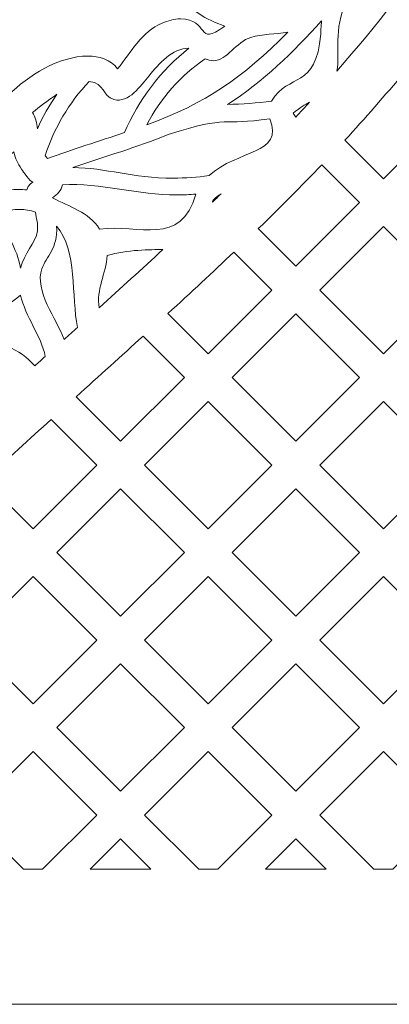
# Model space of a CAD drawing. Header units: millimetres. Extents: x -402 to 376, y -181 to 231.
# Tile 13 of 23: x -45 to -21, y -130 to -64. Entities that reach past the tile are written whole.
import ezdxf

# ---------------------------------------------------------------- set-up
doc = ezdxf.new("R2010")
doc.units = ezdxf.units.MM
doc.header["$MEASUREMENT"] = 0
doc.layers.add('Layer 1', color=7, linetype='Continuous')

msp = doc.modelspace()

# ---------------------------------------------------------------- linework, layer by layer
at = {"layer": 'Layer 1', "lineweight": 15}
for points, knots in [([(-174.5585, 23.9416), (-174.5585, 23.9416), (50.4421, 23.9416), (50.4421, 23.9416), (50.4421, 23.9416), (50.4421, 23.9416), (50.4421, 21.0256), (50.4421, 21.0256), (50.4421, 21.0256), (50.4421, 21.0256), (48.1917, 21.0256), (48.1917, 21.0256), (48.1917, 21.0256), (48.1917, 21.0256), (48.1917, 17.6509), (48.1917, 17.6509), (48.1917, 17.6509), (48.1917, 17.6509), (50.4421, 17.6509), (50.4421, 17.6509), (50.4421, 17.6509), (50.4421, 17.6509), (50.4421, -129.6201), (50.4421, -129.6201), (50.4421, -129.6201), (50.4421, -129.6201), (-174.5585, -129.6201), (-174.5585, -129.6201), (-174.5585, -129.6201), (-174.5585, -129.6201), (-174.5585, 17.6509), (-174.5585, 17.6509), (-174.5585, 17.6509), (-174.5585, 17.6509), (-172.3081, 17.6509), (-172.3081, 17.6509), (-172.3081, 17.6509), (-172.3081, 17.6509), (-172.3081, 21.0256), (-172.3081, 21.0256), (-172.3081, 21.0256), (-172.3081, 21.0256), (-174.5585, 21.0256), (-174.5585, 21.0256), (-174.5585, 21.0256), (-174.5585, 21.0256), (-174.5585, 23.9416), (-174.5585, 23.9416)], [0, 0, 0, 0, 0.0769231, 0.0769231, 0.0769231, 0.0769231, 0.1538462, 0.1538462, 0.1538462, 0.1538462, 0.2307692, 0.2307692, 0.2307692, 0.2307692, 0.3076923, 0.3076923, 0.3076923, 0.3076923, 0.3846154, 0.3846154, 0.3846154, 0.3846154, 0.4615385, 0.4615385, 0.4615385, 0.4615385, 0.5384615, 0.5384615, 0.5384615, 0.5384615, 0.6153846, 0.6153846, 0.6153846, 0.6153846, 0.6923077, 0.6923077, 0.6923077, 0.6923077, 0.7692308, 0.7692308, 0.7692308, 0.7692308, 0.8461538, 0.8461538, 0.8461538, 0.8461538, 1, 1, 1, 1]), ([(-19.5677, -54.5158), (-18.9214, -54.5158), (-17.6317, -54.5197), (-18.0409, -55.6045), (-18.0409, -55.6045), (-19.1144, -58.4376), (-21.297, -61.0157), (-23.7252, -62.7976), (-23.7252, -62.7976), (-24.5535, -64.6663), (-24.1016, -66.1726), (-24.3207, -67.4155), (-24.3207, -67.4155), (-19.0456, -61.3106), (-14.6634, -55.209), (-11.4884, -47.7661), (-11.4884, -47.7661), (-12.3414, -46.4058), (-13.047, -45.0349), (-13.193, -43.4086), (-13.193, -43.4086), (-13.6558, -42.207), (-14.965, -41.0287), (-14.9939, -40.7684), (-14.9939, -40.7684), (-17.56, -47.9933), (-25.1903, -48.448), (-30.4915, -50.8254), (-30.4915, -50.8254), (-31.1998, -51.1796), (-31.7936, -56.4158), (-31.7936, -57.3063), (-31.7936, -57.3063), (-31.7936, -61.2955), (-30.0092, -61.7573), (-28.6669, -61.7573), (-28.6669, -61.7573), (-24.0713, -61.7573), (-21.8759, -54.5158), (-19.5677, -54.5158)], [0, 0, 0, 0, 0.0909091, 0.0909091, 0.0909091, 0.0909091, 0.1818182, 0.1818182, 0.1818182, 0.1818182, 0.2727273, 0.2727273, 0.2727273, 0.2727273, 0.3636364, 0.3636364, 0.3636364, 0.3636364, 0.4545455, 0.4545455, 0.4545455, 0.4545455, 0.5454545, 0.5454545, 0.5454545, 0.5454545, 0.6363636, 0.6363636, 0.6363636, 0.6363636, 0.7272727, 0.7272727, 0.7272727, 0.7272727, 0.8181818, 0.8181818, 0.8181818, 0.8181818, 1, 1, 1, 1]), ([(-38.6248, -47.2052), (-38.7652, -47.7192), (-38.9056, -48.3076), (-39.0449, -48.9634), (-39.0449, -48.9634), (-40.1516, -54.1972), (-44.3793, -63.4979), (-49.7193, -65.4875), (-49.7193, -65.4875), (-49.4145, -65.9659), (-49.1266, -66.4524), (-48.8236, -66.9318), (-48.8236, -66.9318), (-48.082, -67.2599), (-48.0573, -67.9228), (-48.3424, -68.5923), (-48.3424, -68.5923), (-47.6259, -68.7027), (-46.8805, -68.8005), (-46.1901, -69.0238), (-46.1901, -69.0238), (-44.8989, -67.6952), (-42.8249, -66.4122), (-40.915, -66.4122), (-40.915, -66.4122), (-40.1583, -66.4122), (-39.4005, -66.6326), (-38.9292, -67.2624), (-38.9292, -67.2624), (-38.0212, -66.1599), (-37.3459, -64.7904), (-35.9553, -64.2101), (-35.9553, -64.2101), (-35.5806, -64.0531), (-35.1601, -63.9261), (-34.7495, -63.9261), (-34.7495, -63.9261), (-32.775, -63.9261), (-33.7353, -65.8664), (-31.795, -64.4126), (-31.795, -64.4126), (-35.5584, -63.1765), (-37.1706, -59.2949), (-37.9093, -55.7188), (-37.9093, -55.7188), (-38.4399, -53.1967), (-37.7827, -49.8771), (-36.9642, -47.4627), (-36.9642, -47.4627), (-37.5361, -47.4916), (-38.0804, -47.3636), (-38.6248, -47.2052)], [0, 0, 0, 0, 0.0714286, 0.0714286, 0.0714286, 0.0714286, 0.1428571, 0.1428571, 0.1428571, 0.1428571, 0.2142857, 0.2142857, 0.2142857, 0.2142857, 0.2857143, 0.2857143, 0.2857143, 0.2857143, 0.3571429, 0.3571429, 0.3571429, 0.3571429, 0.4285714, 0.4285714, 0.4285714, 0.4285714, 0.5, 0.5, 0.5, 0.5, 0.5714286, 0.5714286, 0.5714286, 0.5714286, 0.6428571, 0.6428571, 0.6428571, 0.6428571, 0.7142857, 0.7142857, 0.7142857, 0.7142857, 0.7857143, 0.7857143, 0.7857143, 0.7857143, 0.8571429, 0.8571429, 0.8571429, 0.8571429, 1, 1, 1, 1]), ([(-25.3388, -64.0683), (-27.2297, -66.1285), (-29.2472, -68.1319), (-31.6119, -69.6425), (-31.6119, -69.6425), (-30.628, -69.5995), (-29.6451, -69.5611), (-28.6711, -69.4055), (-28.6711, -69.4055), (-27.5133, -67.4994), (-25.7138, -68.6597), (-25.3966, -64.9541), (-25.3966, -64.9541), (-25.4037, -64.4705), (-25.3652, -64.5022), (-25.3388, -64.0683)], [0, 0, 0, 0, 0.2, 0.2, 0.2, 0.2, 0.4, 0.4, 0.4, 0.4, 0.6, 0.6, 0.6, 0.6, 1, 1, 1, 1]), ([(-33.0946, -66.5942), (-34.74, -67.7298), (-36.0657, -69.2192), (-36.9861, -70.9916), (-36.9861, -70.9916), (-33.0519, -69.5487), (-30.6044, -67.8839), (-27.592, -64.8137), (-27.592, -64.8137), (-28.408, -64.964), (-29.2649, -64.9266), (-30.06, -65.1623), (-30.06, -65.1623), (-31.04, -65.4544), (-31.6144, -66.717), (-32.5475, -66.717), (-32.5475, -66.717), (-32.7376, -66.717), (-32.921, -66.6686), (-33.0946, -66.5942)], [0, 0, 0, 0, 0.1666667, 0.1666667, 0.1666667, 0.1666667, 0.3333333, 0.3333333, 0.3333333, 0.3333333, 0.5, 0.5, 0.5, 0.5, 0.6666667, 0.6666667, 0.6666667, 0.6666667, 1, 1, 1, 1]), ([(-40.8197, -68.1044), (-42.18, -69.5402), (-43.1541, -71.2064), (-43.7453, -73.0532), (-43.7453, -73.0532), (-43.697, -73.1192), (-43.6462, -73.1827), (-43.5926, -73.2458), (-43.5926, -73.2458), (-41.9031, -72.6066), (-40.1763, -72.0869), (-38.4646, -71.5098), (-38.4646, -71.5098), (-37.5513, -69.3695), (-36.023, -67.3177), (-34.1819, -65.8886), (-34.1819, -65.8886), (-35.2896, -65.8886), (-36.1828, -66.936), (-36.8358, -67.7227), (-36.8358, -67.7227), (-37.3749, -68.3732), (-38.1838, -69.5734), (-39.173, -69.3049), (-39.173, -69.3049), (-39.9791, -69.0869), (-39.7462, -68.2106), (-40.8197, -68.1044)], [0, 0, 0, 0, 0.125, 0.125, 0.125, 0.125, 0.25, 0.25, 0.25, 0.25, 0.375, 0.375, 0.375, 0.375, 0.5, 0.5, 0.5, 0.5, 0.625, 0.625, 0.625, 0.625, 0.75, 0.75, 0.75, 0.75, 1, 1, 1, 1]), ([(-19.8309, -67.4885), (-19.8309, -67.4885), (-16.9797, -70.3396), (-16.9797, -70.3396), (-16.9797, -70.3396), (-16.9797, -70.3396), (-21.2226, -74.5825), (-21.2226, -74.5825), (-21.2226, -74.5825), (-21.2226, -74.5825), (-23.7901, -72.0153), (-23.7901, -72.0153), (-23.7901, -72.0153), (-22.445, -70.5534), (-21.1291, -69.0541), (-19.8309, -67.4885)], [0, 0, 0, 0, 0.2, 0.2, 0.2, 0.2, 0.4, 0.4, 0.4, 0.4, 0.6, 0.6, 0.6, 0.6, 1, 1, 1, 1]), ([(-42.9653, -68.956), (-43.6159, -69.4083), (-44.1521, -69.8076), (-44.5955, -70.1647), (-44.5955, -70.1647), (-44.3987, -70.498), (-44.3034, -70.8744), (-44.2731, -71.259), (-44.2731, -71.259), (-43.9108, -70.4515), (-43.474, -69.6796), (-42.9653, -68.956)], [0, 0, 0, 0, 0.25, 0.25, 0.25, 0.25, 0.5, 0.5, 0.5, 0.5, 1, 1, 1, 1]), ([(-26.1534, -69.4866), (-26.4345, -69.6425), (-26.7788, -69.8574), (-27.2364, -70.2102), (-27.2364, -70.2102), (-27.1757, -70.2984), (-27.1178, -70.388), (-27.0586, -70.4776), (-27.0586, -70.4776), (-26.7555, -70.1481), (-26.4539, -69.8189), (-26.1534, -69.4866)], [0, 0, 0, 0, 0.25, 0.25, 0.25, 0.25, 0.5, 0.5, 0.5, 0.5, 1, 1, 1, 1]), ([(-28.7911, -70.5838), (-32.0529, -71.0978), (-31.4037, -70.2941), (-35.5542, -71.6407), (-35.5542, -71.6407), (-37.6338, -72.4824), (-39.7903, -73.1111), (-41.9098, -73.8413), (-41.9098, -73.8413), (-39.6898, -73.8579), (-37.9506, -74.5469), (-35.2208, -74.5469), (-35.2208, -74.5469), (-34.4228, -74.5469), (-33.6266, -74.4862), (-32.8353, -74.3786), (-32.8353, -74.3786), (-30.9391, -72.6133), (-27.8262, -73.0243), (-28.7911, -70.5838)], [0, 0, 0, 0, 0.1666667, 0.1666667, 0.1666667, 0.1666667, 0.3333333, 0.3333333, 0.3333333, 0.3333333, 0.5, 0.5, 0.5, 0.5, 0.6666667, 0.6666667, 0.6666667, 0.6666667, 1, 1, 1, 1]), ([(-45.8454, -72.7872), (-46.3266, -73.2956), (-46.8861, -73.7503), (-47.4509, -74.1045), (-47.4509, -74.1045), (-47.0787, -74.5014), (-46.9108, -74.9631), (-46.8226, -75.4909), (-46.8226, -75.4909), (-46.3954, -75.3625), (-45.9488, -75.2993), (-45.5025, -75.2993), (-45.5025, -75.2993), (-45.3233, -75.2993), (-45.1441, -75.3089), (-44.9663, -75.3297), (-44.9663, -75.3297), (-44.9236, -74.9907), (-44.5433, -74.81), (-44.5514, -74.81), (-44.5514, -74.81), (-44.7514, -74.81), (-45.2171, -74.1101), (-45.3219, -73.9489), (-45.3219, -73.9489), (-45.6083, -73.5132), (-45.7202, -73.297), (-45.8454, -72.7872)], [0, 0, 0, 0, 0.125, 0.125, 0.125, 0.125, 0.25, 0.25, 0.25, 0.25, 0.375, 0.375, 0.375, 0.375, 0.5, 0.5, 0.5, 0.5, 0.625, 0.625, 0.625, 0.625, 0.75, 0.75, 0.75, 0.75, 1, 1, 1, 1]), ([(-25.3307, -73.6564), (-25.3307, -73.6564), (-22.8129, -76.1742), (-22.8129, -76.1742), (-22.8129, -76.1742), (-22.8129, -76.1742), (-27.0561, -80.4174), (-27.0561, -80.4174), (-27.0561, -80.4174), (-27.0561, -80.4174), (-29.557, -77.9148), (-29.557, -77.9148), (-29.557, -77.9148), (-28.1088, -76.5065), (-26.7019, -75.0954), (-25.3307, -73.6564)], [0, 0, 0, 0, 0.2, 0.2, 0.2, 0.2, 0.4, 0.4, 0.4, 0.4, 0.6, 0.6, 0.6, 0.6, 1, 1, 1, 1]), ([(-33.7091, -75.6094), (-34.135, -75.6465), (-34.5622, -75.663), (-34.9894, -75.663), (-34.9894, -75.663), (-37.5498, -75.663), (-40.0577, -74.8612), (-42.6058, -74.9864), (-42.6058, -74.9864), (-42.6746, -75.3724), (-42.9473, -75.6507), (-43.2617, -75.8603), (-43.2617, -75.8603), (-42.1261, -76.472), (-40.8681, -76.7874), (-40.1226, -77.9409), (-40.1226, -77.9409), (-37.511, -77.6061), (-34.7001, -79.151), (-33.7091, -75.6094)], [0, 0, 0, 0, 0.1666667, 0.1666667, 0.1666667, 0.1666667, 0.3333333, 0.3333333, 0.3333333, 0.3333333, 0.5, 0.5, 0.5, 0.5, 0.6666667, 0.6666667, 0.6666667, 0.6666667, 1, 1, 1, 1]), ([(-32.0402, -75.5943), (-32.4649, -75.8641), (-32.6039, -76.0229), (-32.6138, -76.1538), (-32.6138, -76.1538), (-32.4222, -75.9675), (-32.2307, -75.7802), (-32.0402, -75.5943)], [0, 0, 0, 0, 0.3333333, 0.3333333, 0.3333333, 0.3333333, 1, 1, 1, 1]), ([(-45.4485, -76.6346), (-45.8567, -76.6346), (-46.2659, -76.7048), (-46.6766, -76.8276), (-46.6766, -76.8276), (-46.5055, -78.1724), (-45.5755, -79.2444), (-45.3977, -80.5427), (-45.3977, -80.5427), (-45.1674, -79.556), (-44.3712, -78.9015), (-44.2636, -78.0538), (-44.2636, -78.0538), (-44.211, -77.628), (-44.3408, -77.2202), (-44.4054, -76.8053), (-44.4054, -76.8053), (-44.743, -76.6896), (-45.0929, -76.6346), (-45.4485, -76.6346)], [0, 0, 0, 0, 0.1666667, 0.1666667, 0.1666667, 0.1666667, 0.3333333, 0.3333333, 0.3333333, 0.3333333, 0.5, 0.5, 0.5, 0.5, 0.6666667, 0.6666667, 0.6666667, 0.6666667, 1, 1, 1, 1]), ([(-42.9914, -77.7522), (-42.8994, -79.261), (-43.6808, -79.7584), (-43.9757, -80.5938), (-43.9757, -80.5938), (-44.4784, -82.0268), (-42.9957, -83.9629), (-42.4845, -85.2971), (-42.4845, -85.2971), (-42.1896, -85.0311), (-41.8932, -84.7651), (-41.5983, -84.4991), (-41.5983, -84.4991), (-42.0146, -82.4512), (-41.604, -79.3411), (-42.9914, -77.7522)], [0, 0, 0, 0, 0.2, 0.2, 0.2, 0.2, 0.4, 0.4, 0.4, 0.4, 0.6, 0.6, 0.6, 0.6, 1, 1, 1, 1]), ([(-21.2226, -77.7645), (-21.2226, -77.7645), (-16.9797, -82.0074), (-16.9797, -82.0074), (-16.9797, -82.0074), (-16.9797, -82.0074), (-21.2226, -86.2506), (-21.2226, -86.2506), (-21.2226, -86.2506), (-21.2226, -86.2506), (-25.4658, -82.0074), (-25.4658, -82.0074), (-25.4658, -82.0074), (-25.4658, -82.0074), (-21.2226, -77.7645), (-21.2226, -77.7645)], [0, 0, 0, 0, 0.2, 0.2, 0.2, 0.2, 0.4, 0.4, 0.4, 0.4, 0.6, 0.6, 0.6, 0.6, 1, 1, 1, 1]), ([(-35.9112, -79.2956), (-36.7589, -79.3326), (-38.2582, -79.2914), (-39.6249, -79.7091), (-39.6249, -79.7091), (-39.6856, -80.8665), (-40.3872, -82.0254), (-40.1445, -83.1829), (-40.1445, -83.1829), (-38.7239, -81.8973), (-37.3114, -80.6033), (-35.9112, -79.2956)], [0, 0, 0, 0, 0.25, 0.25, 0.25, 0.25, 0.5, 0.5, 0.5, 0.5, 1, 1, 1, 1]), ([(-31.179, -79.4748), (-31.179, -79.4748), (-28.6475, -82.0074), (-28.6475, -82.0074), (-28.6475, -82.0074), (-28.6475, -82.0074), (-32.8893, -86.2506), (-32.8893, -86.2506), (-32.8893, -86.2506), (-32.8893, -86.2506), (-35.5722, -83.5674), (-35.5722, -83.5674), (-35.5722, -83.5674), (-34.0591, -82.1813), (-32.5972, -80.8238), (-31.179, -79.4748)], [0, 0, 0, 0, 0.2, 0.2, 0.2, 0.2, 0.4, 0.4, 0.4, 0.4, 0.6, 0.6, 0.6, 0.6, 1, 1, 1, 1]), ([(-48.5466, -85.2791), (-46.9369, -85.2791), (-45.4309, -85.9557), (-44.4371, -87.0525), (-44.4371, -87.0525), (-44.2057, -86.8458), (-43.9767, -86.6376), (-43.7453, -86.4309), (-43.7453, -86.4309), (-44.0156, -85.0653), (-45.0654, -83.8154), (-45.3854, -82.345), (-45.3854, -82.345), (-46.7027, -83.4171), (-48.5533, -84.6836), (-50.3296, -84.5665), (-50.3296, -84.5665), (-50.4647, -84.9633), (-50.6203, -85.3535), (-50.8009, -85.7338), (-50.8009, -85.7338), (-50.0844, -85.4346), (-49.3224, -85.2791), (-48.5466, -85.2791)], [0, 0, 0, 0, 0.1428571, 0.1428571, 0.1428571, 0.1428571, 0.2857143, 0.2857143, 0.2857143, 0.2857143, 0.4285714, 0.4285714, 0.4285714, 0.4285714, 0.5714286, 0.5714286, 0.5714286, 0.5714286, 0.7142857, 0.7142857, 0.7142857, 0.7142857, 1, 1, 1, 1]), ([(-27.0561, -83.5991), (-27.0561, -83.5991), (-22.8129, -87.8409), (-22.8129, -87.8409), (-22.8129, -87.8409), (-22.8129, -87.8409), (-27.0561, -92.0838), (-27.0561, -92.0838), (-27.0561, -92.0838), (-27.0561, -92.0838), (-31.299, -87.8409), (-31.299, -87.8409), (-31.299, -87.8409), (-31.299, -87.8409), (-27.0561, -83.5991), (-27.0561, -83.5991)], [0, 0, 0, 0, 0.2, 0.2, 0.2, 0.2, 0.4, 0.4, 0.4, 0.4, 0.6, 0.6, 0.6, 0.6, 1, 1, 1, 1]), ([(-37.2355, -85.0875), (-37.2355, -85.0875), (-34.4807, -87.8409), (-34.4807, -87.8409), (-34.4807, -87.8409), (-34.4807, -87.8409), (-38.7239, -92.0838), (-38.7239, -92.0838), (-38.7239, -92.0838), (-38.7239, -92.0838), (-41.6865, -89.1208), (-41.6865, -89.1208), (-41.6865, -89.1208), (-40.1502, -87.7305), (-38.6689, -86.391), (-37.2355, -85.0875)], [0, 0, 0, 0, 0.2, 0.2, 0.2, 0.2, 0.4, 0.4, 0.4, 0.4, 0.6, 0.6, 0.6, 0.6, 1, 1, 1, 1]), ([(-32.8893, -89.4323), (-32.8893, -89.4323), (-28.6475, -93.6755), (-28.6475, -93.6755), (-28.6475, -93.6755), (-28.6475, -93.6755), (-32.8893, -97.917), (-32.8893, -97.917), (-32.8893, -97.917), (-32.8893, -97.917), (-37.1322, -93.6755), (-37.1322, -93.6755), (-37.1322, -93.6755), (-37.1322, -93.6755), (-32.8893, -89.4323), (-32.8893, -89.4323)], [0, 0, 0, 0, 0.2, 0.2, 0.2, 0.2, 0.4, 0.4, 0.4, 0.4, 0.6, 0.6, 0.6, 0.6, 1, 1, 1, 1]), ([(-21.2226, -89.4323), (-21.2226, -89.4323), (-16.9797, -93.6755), (-16.9797, -93.6755), (-16.9797, -93.6755), (-16.9797, -93.6755), (-21.2226, -97.917), (-21.2226, -97.917), (-21.2226, -97.917), (-21.2226, -97.917), (-25.4658, -93.6755), (-25.4658, -93.6755), (-25.4658, -93.6755), (-25.4658, -93.6755), (-21.2226, -89.4323), (-21.2226, -89.4323)], [0, 0, 0, 0, 0.2, 0.2, 0.2, 0.2, 0.4, 0.4, 0.4, 0.4, 0.6, 0.6, 0.6, 0.6, 1, 1, 1, 1]), ([(-43.3555, -90.6339), (-43.3555, -90.6339), (-40.3142, -93.6755), (-40.3142, -93.6755), (-40.3142, -93.6755), (-40.3142, -93.6755), (-44.5571, -97.917), (-44.5571, -97.917), (-44.5571, -97.917), (-44.5571, -97.917), (-47.7899, -94.6841), (-47.7899, -94.6841), (-47.7899, -94.6841), (-46.2617, -93.2772), (-44.7846, -91.9307), (-43.3555, -90.6339)], [0, 0, 0, 0, 0.2, 0.2, 0.2, 0.2, 0.4, 0.4, 0.4, 0.4, 0.6, 0.6, 0.6, 0.6, 1, 1, 1, 1]), ([(-38.7239, -95.2655), (-38.7239, -95.2655), (-34.4807, -99.5087), (-34.4807, -99.5087), (-34.4807, -99.5087), (-34.4807, -99.5087), (-38.7239, -103.7516), (-38.7239, -103.7516), (-38.7239, -103.7516), (-38.7239, -103.7516), (-42.9653, -99.5087), (-42.9653, -99.5087), (-42.9653, -99.5087), (-42.9653, -99.5087), (-38.7239, -95.2655), (-38.7239, -95.2655)], [0, 0, 0, 0, 0.2, 0.2, 0.2, 0.2, 0.4, 0.4, 0.4, 0.4, 0.6, 0.6, 0.6, 0.6, 1, 1, 1, 1]), ([(-27.0561, -95.2655), (-27.0561, -95.2655), (-22.8129, -99.5087), (-22.8129, -99.5087), (-22.8129, -99.5087), (-22.8129, -99.5087), (-27.0561, -103.7516), (-27.0561, -103.7516), (-27.0561, -103.7516), (-27.0561, -103.7516), (-31.299, -99.5087), (-31.299, -99.5087), (-31.299, -99.5087), (-31.299, -99.5087), (-27.0561, -95.2655), (-27.0561, -95.2655)], [0, 0, 0, 0, 0.2, 0.2, 0.2, 0.2, 0.4, 0.4, 0.4, 0.4, 0.6, 0.6, 0.6, 0.6, 1, 1, 1, 1]), ([(-44.5571, -101.099), (-44.5571, -101.099), (-40.3142, -105.3419), (-40.3142, -105.3419), (-40.3142, -105.3419), (-40.3142, -105.3419), (-44.5571, -109.5847), (-44.5571, -109.5847), (-44.5571, -109.5847), (-44.5571, -109.5847), (-48.7999, -105.3419), (-48.7999, -105.3419), (-48.7999, -105.3419), (-48.7999, -105.3419), (-44.5571, -101.099), (-44.5571, -101.099)], [0, 0, 0, 0, 0.2, 0.2, 0.2, 0.2, 0.4, 0.4, 0.4, 0.4, 0.6, 0.6, 0.6, 0.6, 1, 1, 1, 1]), ([(-32.8893, -101.099), (-32.8893, -101.099), (-28.6475, -105.3419), (-28.6475, -105.3419), (-28.6475, -105.3419), (-28.6475, -105.3419), (-32.8893, -109.5847), (-32.8893, -109.5847), (-32.8893, -109.5847), (-32.8893, -109.5847), (-37.1322, -105.3419), (-37.1322, -105.3419), (-37.1322, -105.3419), (-37.1322, -105.3419), (-32.8893, -101.099), (-32.8893, -101.099)], [0, 0, 0, 0, 0.2, 0.2, 0.2, 0.2, 0.4, 0.4, 0.4, 0.4, 0.6, 0.6, 0.6, 0.6, 1, 1, 1, 1]), ([(-21.2226, -101.099), (-21.2226, -101.099), (-16.9797, -105.3419), (-16.9797, -105.3419), (-16.9797, -105.3419), (-16.9797, -105.3419), (-21.2226, -109.5847), (-21.2226, -109.5847), (-21.2226, -109.5847), (-21.2226, -109.5847), (-25.4658, -105.3419), (-25.4658, -105.3419), (-25.4658, -105.3419), (-25.4658, -105.3419), (-21.2226, -101.099), (-21.2226, -101.099)], [0, 0, 0, 0, 0.2, 0.2, 0.2, 0.2, 0.4, 0.4, 0.4, 0.4, 0.6, 0.6, 0.6, 0.6, 1, 1, 1, 1]), ([(-38.7239, -106.9336), (-38.7239, -106.9336), (-34.4807, -111.1751), (-34.4807, -111.1751), (-34.4807, -111.1751), (-34.4807, -111.1751), (-38.7239, -115.4179), (-38.7239, -115.4179), (-38.7239, -115.4179), (-38.7239, -115.4179), (-42.9653, -111.1751), (-42.9653, -111.1751), (-42.9653, -111.1751), (-42.9653, -111.1751), (-38.7239, -106.9336), (-38.7239, -106.9336)], [0, 0, 0, 0, 0.2, 0.2, 0.2, 0.2, 0.4, 0.4, 0.4, 0.4, 0.6, 0.6, 0.6, 0.6, 1, 1, 1, 1]), ([(-27.0561, -106.9336), (-27.0561, -106.9336), (-22.8129, -111.1751), (-22.8129, -111.1751), (-22.8129, -111.1751), (-22.8129, -111.1751), (-27.0561, -115.4179), (-27.0561, -115.4179), (-27.0561, -115.4179), (-27.0561, -115.4179), (-31.299, -111.1751), (-31.299, -111.1751), (-31.299, -111.1751), (-31.299, -111.1751), (-27.0561, -106.9336), (-27.0561, -106.9336)], [0, 0, 0, 0, 0.2, 0.2, 0.2, 0.2, 0.4, 0.4, 0.4, 0.4, 0.6, 0.6, 0.6, 0.6, 1, 1, 1, 1]), ([(-45.1882, -120.62), (-45.1882, -120.62), (-43.9259, -120.62), (-43.9259, -120.62), (-43.9259, -120.62), (-43.9259, -120.62), (-40.3142, -117.0097), (-40.3142, -117.0097), (-40.3142, -117.0097), (-40.3142, -117.0097), (-44.5571, -112.7668), (-44.5571, -112.7668), (-44.5571, -112.7668), (-44.5571, -112.7668), (-48.7999, -117.0097), (-48.7999, -117.0097), (-48.7999, -117.0097), (-48.7999, -117.0097), (-45.1882, -120.62), (-45.1882, -120.62)], [0, 0, 0, 0, 0.1666667, 0.1666667, 0.1666667, 0.1666667, 0.3333333, 0.3333333, 0.3333333, 0.3333333, 0.5, 0.5, 0.5, 0.5, 0.6666667, 0.6666667, 0.6666667, 0.6666667, 1, 1, 1, 1]), ([(-33.5218, -120.62), (-33.5218, -120.62), (-32.2582, -120.62), (-32.2582, -120.62), (-32.2582, -120.62), (-32.2582, -120.62), (-28.6475, -117.0097), (-28.6475, -117.0097), (-28.6475, -117.0097), (-28.6475, -117.0097), (-32.8893, -112.7668), (-32.8893, -112.7668), (-32.8893, -112.7668), (-32.8893, -112.7668), (-37.1322, -117.0097), (-37.1322, -117.0097), (-37.1322, -117.0097), (-37.1322, -117.0097), (-33.5218, -120.62), (-33.5218, -120.62)], [0, 0, 0, 0, 0.1666667, 0.1666667, 0.1666667, 0.1666667, 0.3333333, 0.3333333, 0.3333333, 0.3333333, 0.5, 0.5, 0.5, 0.5, 0.6666667, 0.6666667, 0.6666667, 0.6666667, 1, 1, 1, 1]), ([(-21.8541, -120.62), (-21.8541, -120.62), (-20.5915, -120.62), (-20.5915, -120.62), (-20.5915, -120.62), (-20.5915, -120.62), (-16.9797, -117.0097), (-16.9797, -117.0097), (-16.9797, -117.0097), (-16.9797, -117.0097), (-21.2226, -112.7668), (-21.2226, -112.7668), (-21.2226, -112.7668), (-21.2226, -112.7668), (-25.4658, -117.0097), (-25.4658, -117.0097), (-25.4658, -117.0097), (-25.4658, -117.0097), (-21.8541, -120.62), (-21.8541, -120.62)], [0, 0, 0, 0, 0.1666667, 0.1666667, 0.1666667, 0.1666667, 0.3333333, 0.3333333, 0.3333333, 0.3333333, 0.5, 0.5, 0.5, 0.5, 0.6666667, 0.6666667, 0.6666667, 0.6666667, 1, 1, 1, 1]), ([(-40.7439, -120.62), (-40.7439, -120.62), (-36.7035, -120.62), (-36.7035, -120.62), (-36.7035, -120.62), (-36.7035, -120.62), (-38.7239, -118.6), (-38.7239, -118.6), (-38.7239, -118.6), (-38.7239, -118.6), (-40.7439, -120.62), (-40.7439, -120.62)], [0, 0, 0, 0, 0.25, 0.25, 0.25, 0.25, 0.5, 0.5, 0.5, 0.5, 1, 1, 1, 1]), ([(-29.0761, -120.62), (-29.0761, -120.62), (-25.0358, -120.62), (-25.0358, -120.62), (-25.0358, -120.62), (-25.0358, -120.62), (-27.0561, -118.6), (-27.0561, -118.6), (-27.0561, -118.6), (-27.0561, -118.6), (-29.0761, -120.62), (-29.0761, -120.62)], [0, 0, 0, 0, 0.25, 0.25, 0.25, 0.25, 0.5, 0.5, 0.5, 0.5, 1, 1, 1, 1])]:
    msp.add_open_spline(points, degree=3, knots=knots, dxfattribs=at)

doc.saveas('drawing.dxf')
